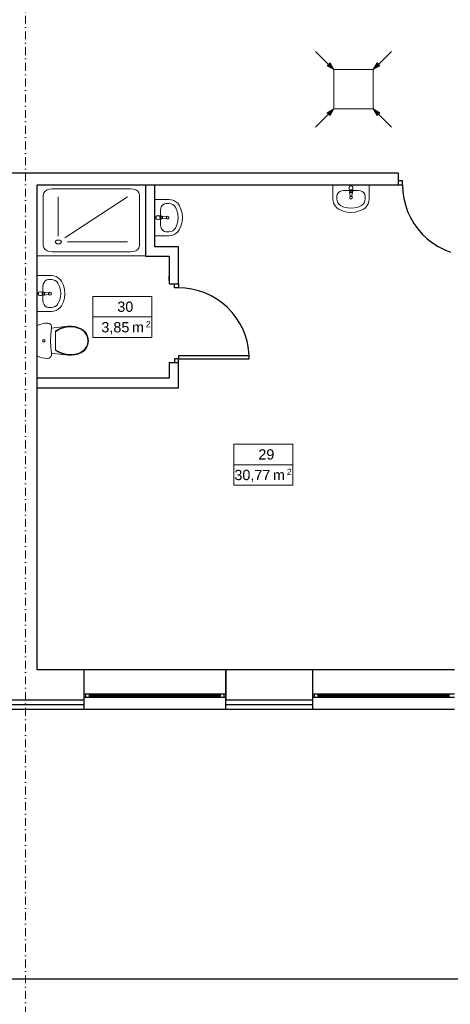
# Model space of a CAD drawing. Header units: millimetres. Extents: x -25785 to 64215, y 1802 to 45092.
# Tile 5 of 53: x -3077 to 2392, y 16676 to 29199. Entities that reach past the tile are written whole.
import ezdxf
from ezdxf.enums import TextEntityAlignment as Align

# ---------------------------------------------------------------- set-up
doc = ezdxf.new("R2010")
doc.units = ezdxf.units.MM
doc.header["$MEASUREMENT"] = 0
doc.linetypes.add('DASHDOTX2', pattern=[2, 1, -0.5, 0, -0.5])
for name, color, linetype, lineweight in [('2D - Rysunki i Obrazki_Nr_pióra__4', 84, 'Continuous', 13), ('GA Opis pomieszczeń', 7, 'Continuous', 15), ('Osie', 6, 'DASHDOTX2', 15), ('went grawita', 150, 'Continuous', 13)]:
    doc.layers.add(name, color=color, linetype=linetype, lineweight=lineweight)
for name, color, linetype in [('Cienka', 8, 'Continuous'), ('Stolarka', 4, 'Continuous'), ('Ściany', 2, 'Continuous')]:
    doc.layers.add(name, color=color, linetype=linetype)
doc.styles.add('ARIAL', font='arial.ttf')
doc.linetypes.add('BATTING', pattern='A,0.0001,-0.1,[134,ltypeshp.shx,S=0.1,R=0,X=-0.1,Y=0],-0.2,[134,ltypeshp.shx,S=0.1,R=180,X=0.1,Y=0],-0.1', length=0.4001)

# ---------------------------------------------------------------- blocks, each defined once
blk = doc.blocks.new('opis_pom')
for p, q in [((-57.55, 20), (-0.17, 20)), ((-57.55, -20), (-57.55, 20)), ((-57.55, -20), (-0.17, -20))]:
    blk.add_line(p, q)
at = {"ltscale": 10}
for p, q in [((-0.17, -20), (-0.17, 20)), ((-57.55, 0), (-0.17, 0))]:
    blk.add_line(p, q, dxfattribs=at)
at = {"ltscale": 20, "style": 'ARIAL'}
for s, height, p in [('m', 10, (-7.86, -5)), ('2', 6, (-1.36, -4))]:
    blk.add_text(s, height=height, dxfattribs=at).set_placement(p, align=Align.TOP_RIGHT)
at = {"ltscale": 10, "width": 0.7}
blk.add_attdef('NUMER_POM', text='', height=10, dxfattribs=at).set_placement((-80.09, 2), align=Align.BOTTOM_RIGHT)
blk.add_attdef('POWIERZCHNIA', text='', height=10, dxfattribs=at).set_placement((-103.39, -5), align=Align.TOP_LEFT)

msp = doc.modelspace()

# ---------------------------------------------------------------- hatches: boundary and pattern name
at = {"layer": 'went grawita', "linetype": 'Continuous'}
for points in [[(912.97525, 28564.30973), (829.32363, 28612.60601), (864.67897, 28647.96135)], [(1412.97525, 28564.30973), (1496.62686, 28612.60601), (1461.27153, 28647.96135)], [(912.97525, 28064.30973), (829.32363, 28016.01346), (864.67897, 27980.65812)], [(1412.97525, 28064.30973), (1496.62686, 28016.01346), (1461.27153, 27980.65812)]]:
    msp.add_hatch(color=256, dxfattribs=at).paths.add_polyline_path(points)

# ---------------------------------------------------------------- linework, layer by layer
at = {"layer": '2D - Rysunki i Obrazki_Nr_pióra__4', "linetype": 'Continuous', "flags": 128}
for points in [[(-1479.22975, 27098.37526), (-2855.10223, 27098.37526)], [(-2855.10223, 27098.37526), (-2855.10223, 26196.65891)], [(-1479.22975, 26196.65891), (-1479.22975, 27098.37526)], [(899.87389, 27098.37526), (899.87389, 26920.5667)], [(1361.29338, 27098.37526), (899.87389, 27098.37526)], [(1111.54172, 27077.18956), (1107.3172, 27064.51597)], [(1111.54172, 27077.18956), (1107.3172, 27064.51597)], [(1107.3172, 27060.22839), (1107.3172, 27064.51597)], [(1107.3172, 27064.51597), (1107.3172, 27051.77933)], [(1111.54172, 27017.92004), (1107.3172, 27060.22839)], [(1124.27837, 27085.63862), (1111.54172, 27077.18956)], [(1124.27837, 27085.63862), (1111.54172, 27077.18956)], [(1136.95195, 27085.63862), (1124.27837, 27085.63862)], [(1136.95195, 27085.63862), (1124.27837, 27085.63862)], [(1149.62554, 27077.18956), (1136.95195, 27085.63862)], [(1149.62554, 27077.18956), (1136.95195, 27085.63862)], [(1153.91312, 27064.51597), (1149.62554, 27077.18956)], [(1153.91312, 27064.51597), (1149.62554, 27077.18956)], [(1153.91312, 27060.22839), (1153.91312, 27064.51597)], [(1153.91312, 27051.77933), (1153.91312, 27064.51597)], [(1153.91312, 27017.92004), (1153.91312, 27060.22839)], [(1361.29338, 27098.37526), (1361.29338, 26920.5667)], [(-2770.42249, 26996.73434), (-2778.87155, 26971.38716)], [(-2778.87155, 26323.647), (-2778.87155, 26971.38716)], [(-2753.46132, 27017.92004), (-2770.42249, 26996.73434)], [(-2728.05109, 27034.88121), (-2753.46132, 27017.92004)], [(-2698.41633, 27043.33027), (-2728.05109, 27034.88121)], [(-2664.55704, 27047.5548), (-2698.41633, 27043.33027)], [(-2664.55704, 27047.5548), (-1669.71189, 27047.5548)], [(-2588.38941, 26446.41057), (-2588.38941, 26945.97693)], [(-2503.70966, 26425.22487), (-1707.85876, 26945.97693)], [(-1635.8526, 27043.33027), (-1669.71189, 27047.5548)], [(-1601.99332, 27034.88121), (-1635.8526, 27043.33027)], [(-1576.58309, 27017.92004), (-1601.99332, 27034.88121)], [(-1563.9095, 26996.73434), (-1576.58309, 27017.92004)], [(-1555.46044, 26971.38716), (-1563.9095, 26996.73434)], [(-1555.46044, 26323.647), (-1555.46044, 26971.38716)], [(954.91887, 26975.54864), (950.69434, 26954.42599)], [(950.69434, 26954.42599), (950.69434, 26920.5667)], [(967.65551, 26996.73434), (954.91887, 26975.54864)], [(988.77816, 27013.69551), (967.65551, 26996.73434)], [(1014.18839, 27022.14457), (988.77816, 27013.69551)], [(1039.59862, 27026.3691), (1014.18839, 27022.14457)], [(1039.59862, 27026.3691), (1035.37409, 27022.14457)], [(1221.6317, 27026.3691), (1039.59862, 27026.3691)], [(1111.54172, 27017.92004), (1115.76625, 27009.47098)], [(1111.54172, 27017.92004), (1115.76625, 27009.47098)], [(1111.54172, 27009.47098), (1119.99078, 26954.42599)], [(1115.76625, 26945.97693), (1111.54172, 26937.52788)], [(1111.54172, 26937.52788), (1115.76625, 26929.01576)], [(1115.76625, 27034.88121), (1145.40101, 27034.88121)], [(1115.76625, 27022.14457), (1115.76625, 27034.88121)], [(1115.76625, 27034.88121), (1145.40101, 27034.88121)], [(1115.76625, 27022.14457), (1119.99078, 27009.47098)], [(1115.76625, 27009.47098), (1124.27837, 27001.02192)], [(1115.76625, 27009.47098), (1124.27837, 27001.02192)], [(1124.27837, 26950.20146), (1115.76625, 26945.97693)], [(1115.76625, 26929.01576), (1124.27837, 26920.5667)], [(1119.99078, 27009.47098), (1132.72742, 27009.47098)], [(1119.99078, 26954.42599), (1124.27837, 26950.20146)], [(1124.27837, 27001.02192), (1136.95195, 27001.02192)], [(1124.27837, 27001.02192), (1136.95195, 27001.02192)], [(1132.72742, 26954.42599), (1124.27837, 26950.20146)], [(1124.27837, 26950.20146), (1132.72742, 26945.97693)], [(1132.72742, 27009.47098), (1141.17648, 27009.47098)], [(1141.17648, 26950.20146), (1132.72742, 26954.42599)], [(1132.72742, 26945.97693), (1136.95195, 26950.20146)], [(1136.95195, 27001.02192), (1145.40101, 27009.47098)], [(1136.95195, 27001.02192), (1145.40101, 27009.47098)], [(1136.95195, 26950.20146), (1141.17648, 26954.42599)], [(1141.17648, 27009.47098), (1145.40101, 27022.14457)], [(1141.17648, 26954.42599), (1149.62554, 27009.47098)], [(1145.40101, 26945.97693), (1141.17648, 26950.20146)], [(1141.17648, 26920.5667), (1145.40101, 26929.01576)], [(1145.40101, 27034.88121), (1145.40101, 27022.14457)], [(1145.40101, 27009.47098), (1153.91312, 27017.92004)], [(1145.40101, 27009.47098), (1153.91312, 27017.92004)], [(1149.62554, 26937.52788), (1145.40101, 26945.97693)], [(1145.40101, 26929.01576), (1149.62554, 26937.52788)], [(1251.26646, 27022.14457), (1221.6317, 27026.3691)], [(1272.45216, 27013.69551), (1251.26646, 27022.14457)], [(1293.57481, 26996.73434), (1272.45216, 27013.69551)], [(1306.31145, 26975.54864), (1293.57481, 26996.73434)], [(1310.53598, 26954.42599), (1306.31145, 26975.54864)], [(1310.53598, 26954.42599), (1310.53598, 26920.5667)], [(-1360.69072, 26912.05459), (-1182.88217, 26912.05459)], [(-1360.69072, 26912.05459), (-1360.69072, 26450.6351)], [(-1284.52308, 26802.02767), (-1288.74761, 26772.39291)], [(-1276.01097, 26827.4379), (-1284.52308, 26802.02767)], [(-1259.11285, 26844.33602), (-1276.01097, 26827.4379)], [(-1237.92715, 26857.07266), (-1259.11285, 26844.33602)], [(-1216.74145, 26861.29719), (-1237.92715, 26857.07266)], [(-1216.74145, 26861.29719), (-1182.88217, 26861.29719)], [(-1149.02288, 26907.83006), (-1182.88217, 26912.05459)], [(-1157.53499, 26857.07266), (-1182.88217, 26861.29719)], [(-1132.12476, 26848.56055), (-1157.53499, 26857.07266)], [(-1119.38812, 26899.38101), (-1149.02288, 26907.83006)], [(-1115.16359, 26835.88696), (-1132.12476, 26848.56055)], [(-1094.04094, 26882.48289), (-1119.38812, 26899.38101)], [(-1098.26547, 26814.70126), (-1115.16359, 26835.88696)], [(-1081.3043, 26772.39291), (-1098.26547, 26814.70126)], [(-1068.56766, 26865.52172), (-1094.04094, 26882.48289)], [(-1051.66954, 26840.11149), (-1068.56766, 26865.52172)], [(-1030.5469, 26789.35408), (-1051.66954, 26840.11149)], [(899.87389, 26920.5667), (904.09841, 26886.70742)], [(904.09841, 26886.70742), (912.61053, 26857.07266)], [(912.61053, 26857.07266), (929.50864, 26831.66243)], [(929.50864, 26831.66243), (950.69434, 26806.2522)], [(950.69434, 26920.5667), (954.91887, 26895.15648)], [(950.69434, 26806.2522), (971.81699, 26789.35408)], [(954.91887, 26895.15648), (963.36793, 26869.74625)], [(963.36793, 26869.74625), (980.3291, 26852.84813)], [(980.3291, 26852.84813), (997.29027, 26835.88696)], [(997.29027, 26835.88696), (1039.59862, 26814.70126)], [(1039.59862, 26814.70126), (1086.1315, 26806.2522)], [(1086.1315, 26806.2522), (1132.72742, 26802.02767)], [(1124.27837, 26920.5667), (1132.72742, 26920.5667)], [(1132.72742, 26920.5667), (1141.17648, 26920.5667)], [(1132.72742, 26802.02767), (1175.03577, 26806.2522)], [(1175.03577, 26806.2522), (1221.6317, 26814.70126)], [(1221.6317, 26814.70126), (1263.94005, 26835.88696)], [(1263.94005, 26835.88696), (1285.12575, 26852.84813)], [(1285.12575, 26852.84813), (1297.79933, 26869.74625)], [(1289.35028, 26789.35408), (1314.76051, 26806.2522)], [(1297.79933, 26869.74625), (1306.31145, 26895.15648)], [(1306.31145, 26895.15648), (1310.53598, 26920.5667)], [(1314.76051, 26806.2522), (1331.72168, 26831.66243)], [(1331.72168, 26831.66243), (1348.61979, 26857.07266)], [(1348.61979, 26857.07266), (1357.06885, 26886.70742)], [(1357.06885, 26886.70742), (1361.29338, 26920.5667)], [(-1339.56807, 26700.38675), (-1348.01713, 26687.71317)], [(-1339.56807, 26700.38675), (-1348.01713, 26687.71317)], [(-1348.01713, 26687.71317), (-1348.01713, 26675.03958)], [(-1348.01713, 26687.71317), (-1348.01713, 26675.03958)], [(-1348.01713, 26675.03958), (-1339.56807, 26662.30294)], [(-1348.01713, 26675.03958), (-1339.56807, 26662.30294)], [(-1326.83143, 26708.89887), (-1339.56807, 26700.38675)], [(-1326.83143, 26704.67434), (-1339.56807, 26700.38675)], [(-1314.15784, 26704.67434), (-1326.83143, 26708.89887)], [(-1322.6069, 26704.67434), (-1326.83143, 26704.67434)], [(-1280.2355, 26704.67434), (-1322.6069, 26704.67434)], [(-1297.19667, 26670.752), (-1297.19667, 26696.22528)], [(-1297.19667, 26696.22528), (-1284.52308, 26696.22528)], [(-1297.19667, 26670.752), (-1297.19667, 26696.22528)], [(-1288.74761, 26772.39291), (-1288.74761, 26590.35983)], [(-1271.8495, 26691.9377), (-1284.52308, 26696.22528)], [(-1271.8495, 26700.38675), (-1280.2355, 26704.67434)], [(-1271.8495, 26700.38675), (-1280.2355, 26704.67434)], [(-1216.74145, 26691.9377), (-1271.8495, 26700.38675)], [(-1263.33738, 26687.71317), (-1271.8495, 26700.38675)], [(-1263.33738, 26687.71317), (-1271.8495, 26700.38675)], [(-1271.8495, 26683.48864), (-1271.8495, 26691.9377)], [(-1271.8495, 26670.752), (-1271.8495, 26683.48864)], [(-1271.8495, 26666.52747), (-1263.33738, 26675.03958)], [(-1271.8495, 26666.52747), (-1263.33738, 26675.03958)], [(-1263.33738, 26675.03958), (-1263.33738, 26687.71317)], [(-1263.33738, 26675.03958), (-1263.33738, 26687.71317)], [(-1212.51693, 26691.9377), (-1216.74145, 26683.48864)], [(-1212.51693, 26687.71317), (-1216.74145, 26691.9377)], [(-1216.74145, 26683.48864), (-1212.51693, 26675.03958)], [(-1216.74145, 26670.752), (-1212.51693, 26675.03958)], [(-1208.2924, 26696.22528), (-1212.51693, 26691.9377)], [(-1208.2924, 26683.48864), (-1212.51693, 26687.71317)], [(-1212.51693, 26675.03958), (-1208.2924, 26683.48864)], [(-1212.51693, 26675.03958), (-1208.2924, 26666.52747)], [(-1199.84334, 26700.38675), (-1208.2924, 26696.22528)], [(-1191.39428, 26696.22528), (-1199.84334, 26700.38675)], [(-1182.88217, 26691.9377), (-1191.39428, 26696.22528)], [(-1191.39428, 26666.52747), (-1182.88217, 26675.03958)], [(-1182.88217, 26683.48864), (-1182.88217, 26691.9377)], [(-1182.88217, 26675.03958), (-1182.88217, 26683.48864)], [(-1068.56766, 26730.08457), (-1081.3043, 26772.39291)], [(-1064.40619, 26683.48864), (-1068.56766, 26730.08457)], [(-1068.56766, 26636.89271), (-1064.40619, 26683.48864)], [(-1013.58573, 26738.53362), (-1030.5469, 26789.35408)], [(-1009.3612, 26683.48864), (-1013.58573, 26738.53362)], [(-1013.58573, 26628.44365), (-1009.3612, 26683.48864)], [(971.81699, 26789.35408), (1022.63745, 26768.16838)], [(1022.63745, 26768.16838), (1077.68244, 26751.20721)], [(1077.68244, 26751.20721), (1132.72742, 26746.98268)], [(1132.72742, 26746.98268), (1183.54788, 26751.20721)], [(1183.54788, 26751.20721), (1238.59287, 26768.16838)], [(1238.59287, 26768.16838), (1289.35028, 26789.35408)], [(-1339.56807, 26662.30294), (-1326.83143, 26658.07841)], [(-1339.56807, 26662.30294), (-1326.83143, 26658.07841)], [(-1322.6069, 26658.07841), (-1326.83143, 26658.07841)], [(-1326.83143, 26658.07841), (-1314.15784, 26658.07841)], [(-1280.2355, 26662.30294), (-1322.6069, 26658.07841)], [(-1284.52308, 26670.752), (-1297.19667, 26670.752)], [(-1288.74761, 26590.35983), (-1292.97214, 26586.1353)], [(-1288.74761, 26590.35983), (-1284.52308, 26564.9496)], [(-1284.52308, 26670.752), (-1271.8495, 26670.752)], [(-1284.52308, 26564.9496), (-1276.01097, 26539.53937)], [(-1280.2355, 26662.30294), (-1271.8495, 26666.52747)], [(-1280.2355, 26662.30294), (-1271.8495, 26666.52747)], [(-1271.8495, 26666.52747), (-1216.74145, 26670.752)], [(-1208.2924, 26666.52747), (-1199.84334, 26666.52747)], [(-1199.84334, 26666.52747), (-1191.39428, 26666.52747)], [(-1098.26547, 26548.05148), (-1081.3043, 26590.35983)], [(-1081.3043, 26590.35983), (-1068.56766, 26636.89271)], [(-1051.66954, 26526.86578), (-1030.5469, 26573.39866)], [(-1030.5469, 26573.39866), (-1013.58573, 26628.44365)], [(-1360.69072, 26450.6351), (-1182.88217, 26450.6351)], [(-1276.01097, 26539.53937), (-1259.11285, 26518.41673)], [(-1259.11285, 26518.41673), (-1237.92715, 26505.68009)], [(-1237.92715, 26505.68009), (-1216.74145, 26501.45556)], [(-1216.74145, 26501.45556), (-1182.88217, 26501.45556)], [(-1182.88217, 26501.45556), (-1157.53499, 26505.68009)], [(-1182.88217, 26450.6351), (-1149.02288, 26454.85963)], [(-1157.53499, 26505.68009), (-1132.12476, 26514.1922)], [(-1149.02288, 26454.85963), (-1119.38812, 26463.37174)], [(-1132.12476, 26514.1922), (-1115.16359, 26531.09031)], [(-1119.38812, 26463.37174), (-1094.04094, 26480.26986)], [(-1115.16359, 26531.09031), (-1098.26547, 26548.05148)], [(-1094.04094, 26480.26986), (-1068.56766, 26501.45556)], [(-1068.56766, 26501.45556), (-1051.66954, 26526.86578)], [(-2778.87155, 26323.647), (-2770.42249, 26298.23678)], [(-2770.42249, 26298.23678), (-2753.46132, 26277.11413)], [(-2618.02417, 26387.14105), (-2626.47322, 26374.46746)], [(-2626.47322, 26374.46746), (-2618.02417, 26361.73082)], [(-2605.28753, 26395.59011), (-2618.02417, 26387.14105)], [(-2618.02417, 26361.73082), (-2605.28753, 26349.05723)], [(-2588.38941, 26395.59011), (-2605.28753, 26395.59011)], [(-2605.28753, 26349.05723), (-2588.38941, 26349.05723)], [(-2567.20371, 26395.59011), (-2588.38941, 26395.59011)], [(-2588.38941, 26349.05723), (-2567.20371, 26349.05723)], [(-2554.46707, 26387.14105), (-2567.20371, 26395.59011)], [(-2567.20371, 26349.05723), (-2554.46707, 26361.73082)], [(-2546.01801, 26374.46746), (-2554.46707, 26387.14105)], [(-2554.46707, 26361.73082), (-2546.01801, 26374.46746)], [(-2469.85037, 26374.46746), (-1707.85876, 26374.46746)], [(-1576.58309, 26277.11413), (-1563.9095, 26298.23678)], [(-1563.9095, 26298.23678), (-1555.46044, 26323.647)], [(-2855.10223, 26196.65891), (-1479.22975, 26196.65891)], [(-2753.46132, 26277.11413), (-2728.05109, 26260.15296)], [(-2728.05109, 26260.15296), (-2698.41633, 26251.7039)], [(-2698.41633, 26251.7039), (-2664.55704, 26247.47937)], [(-2664.55704, 26247.47937), (-1669.71189, 26247.47937)], [(-1669.71189, 26247.47937), (-1635.8526, 26251.7039)], [(-1635.8526, 26251.7039), (-1601.99332, 26260.15296)], [(-1601.99332, 26260.15296), (-1576.58309, 26277.11413)], [(-2855.10223, 25946.90725), (-2673.06915, 25946.90725)], [(-2855.10223, 25946.90725), (-2855.10223, 25485.48776)], [(-2643.4344, 25942.61967), (-2673.06915, 25946.90725)], [(-2613.79964, 25934.17061), (-2643.4344, 25942.61967)], [(-2588.38941, 25917.2725), (-2613.79964, 25934.17061)], [(-2778.87155, 25836.81728), (-2783.09608, 25807.18252)], [(-2783.09608, 25807.18252), (-2783.09608, 25625.14944)], [(-2766.19796, 25858.00298), (-2778.87155, 25836.81728)], [(-2753.46132, 25879.12563), (-2766.19796, 25858.00298)], [(-2732.27562, 25891.86227), (-2753.46132, 25879.12563)], [(-2711.15297, 25896.0868), (-2732.27562, 25891.86227)], [(-2711.15297, 25896.0868), (-2673.06915, 25896.0868)], [(-2651.88345, 25891.86227), (-2673.06915, 25896.0868)], [(-2626.47322, 25883.41321), (-2651.88345, 25891.86227)], [(-2605.28753, 25870.67657), (-2626.47322, 25883.41321)], [(-2592.61394, 25849.49087), (-2605.28753, 25870.67657)], [(-2571.42824, 25807.18252), (-2592.61394, 25849.49087)], [(-2562.97918, 25896.0868), (-2588.38941, 25917.2725)], [(-2558.75465, 25760.64964), (-2571.42824, 25807.18252)], [(-2546.01801, 25874.9011), (-2562.97918, 25896.0868)], [(-2520.60778, 25824.14369), (-2546.01801, 25874.9011)], [(-2507.93419, 25769.0987), (-2520.60778, 25824.14369)], [(-2833.91653, 25735.23942), (-2842.36559, 25722.50277)], [(-2842.36559, 25722.50277), (-2842.36559, 25709.82919)], [(-2842.36559, 25709.82919), (-2833.91653, 25697.09255)], [(-2833.91653, 25735.23942), (-2838.14106, 25722.50277)], [(-2838.14106, 25722.50277), (-2838.14106, 25709.82919)], [(-2838.14106, 25709.82919), (-2833.91653, 25697.09255)], [(-2821.24295, 25739.46394), (-2833.91653, 25735.23942)], [(-2821.24295, 25739.46394), (-2833.91653, 25735.23942)], [(-2833.91653, 25697.09255), (-2821.24295, 25692.93107)], [(-2833.91653, 25697.09255), (-2821.24295, 25692.93107)], [(-2812.73083, 25739.46394), (-2821.24295, 25739.46394)], [(-2808.50631, 25739.46394), (-2821.24295, 25739.46394)], [(-2812.73083, 25692.93107), (-2821.24295, 25692.93107)], [(-2821.24295, 25692.93107), (-2808.50631, 25692.93107)], [(-2774.64702, 25735.23942), (-2812.73083, 25739.46394)], [(-2774.64702, 25697.09255), (-2812.73083, 25692.93107)], [(-2791.60819, 25701.31707), (-2791.60819, 25730.95183)], [(-2791.60819, 25730.95183), (-2774.64702, 25730.95183)], [(-2791.60819, 25701.31707), (-2791.60819, 25730.95183)], [(-2774.64702, 25701.31707), (-2791.60819, 25701.31707)], [(-2761.91038, 25730.95183), (-2774.64702, 25735.23942)], [(-2761.91038, 25730.95183), (-2774.64702, 25735.23942)], [(-2766.19796, 25726.79036), (-2774.64702, 25730.95183)], [(-2774.64702, 25701.31707), (-2766.19796, 25705.60466)], [(-2774.64702, 25697.09255), (-2761.91038, 25701.31707)], [(-2774.64702, 25697.09255), (-2761.91038, 25701.31707)], [(-2711.15297, 25726.79036), (-2766.19796, 25735.23942)], [(-2761.91038, 25718.27825), (-2766.19796, 25726.79036)], [(-2766.19796, 25705.60466), (-2761.91038, 25718.27825)], [(-2766.19796, 25697.09255), (-2711.15297, 25705.60466)], [(-2757.7489, 25722.50277), (-2761.91038, 25730.95183)], [(-2757.7489, 25722.50277), (-2761.91038, 25730.95183)], [(-2761.91038, 25701.31707), (-2757.7489, 25709.82919)], [(-2761.91038, 25701.31707), (-2757.7489, 25709.82919)], [(-2757.7489, 25709.82919), (-2757.7489, 25722.50277)], [(-2757.7489, 25709.82919), (-2757.7489, 25722.50277)], [(-2706.92844, 25726.79036), (-2711.15297, 25718.27825)], [(-2706.92844, 25722.50277), (-2711.15297, 25726.79036)], [(-2711.15297, 25718.27825), (-2706.92844, 25705.60466)], [(-2711.15297, 25705.60466), (-2706.92844, 25709.82919)], [(-2702.64086, 25730.95183), (-2706.92844, 25726.79036)], [(-2702.64086, 25718.27825), (-2706.92844, 25722.50277)], [(-2706.92844, 25709.82919), (-2702.64086, 25718.27825)], [(-2706.92844, 25705.60466), (-2702.64086, 25701.31707)], [(-2694.1918, 25735.23942), (-2702.64086, 25730.95183)], [(-2702.64086, 25701.31707), (-2694.1918, 25697.09255)], [(-2681.51821, 25730.95183), (-2694.1918, 25735.23942)], [(-2694.1918, 25697.09255), (-2681.51821, 25701.31707)], [(-2677.29368, 25726.79036), (-2681.51821, 25730.95183)], [(-2681.51821, 25701.31707), (-2677.29368, 25705.60466)], [(-2673.06915, 25718.27825), (-2677.29368, 25726.79036)], [(-2677.29368, 25705.60466), (-2673.06915, 25718.27825)], [(-2571.42824, 25625.14944), (-2558.75465, 25671.74537)], [(-2554.46707, 25718.27825), (-2558.75465, 25760.64964)], [(-2558.75465, 25671.74537), (-2554.46707, 25718.27825)], [(-2503.70966, 25718.27825), (-2507.93419, 25769.0987)], [(-2507.93419, 25663.23326), (-2503.70966, 25718.27825)], [(-2783.09608, 25625.14944), (-2787.32061, 25620.92491)], [(-2783.09608, 25625.14944), (-2778.87155, 25599.73921)], [(-2778.87155, 25599.73921), (-2766.19796, 25574.32898)], [(-2766.19796, 25574.32898), (-2753.46132, 25553.20633)], [(-2753.46132, 25553.20633), (-2732.27562, 25540.46969)], [(-2651.88345, 25540.46969), (-2626.47322, 25548.98181)], [(-2626.47322, 25548.98181), (-2605.28753, 25561.65539)], [(-2605.28753, 25561.65539), (-2592.61394, 25582.84109)], [(-2592.61394, 25582.84109), (-2571.42824, 25625.14944)], [(-2562.97918, 25536.24516), (-2546.01801, 25557.43086)], [(-2546.01801, 25557.43086), (-2520.60778, 25608.25132)], [(-2520.60778, 25608.25132), (-2507.93419, 25663.23326)], [(-2855.10223, 25485.48776), (-2673.06915, 25485.48776)], [(-2732.27562, 25540.46969), (-2711.15297, 25536.24516)], [(-2711.15297, 25536.24516), (-2673.06915, 25536.24516)], [(-2673.06915, 25536.24516), (-2651.88345, 25540.46969)], [(-2673.06915, 25485.48776), (-2643.4344, 25489.64924)], [(-2643.4344, 25489.64924), (-2613.79964, 25498.16135)], [(-2613.79964, 25498.16135), (-2588.38941, 25515.12252)], [(-2588.38941, 25515.12252), (-2562.97918, 25536.24516)], [(-2855.10223, 25307.67921), (-2821.24295, 25320.3528)], [(-2855.10223, 24922.42735), (-2855.10223, 25307.67921)], [(-2821.24295, 25320.3528), (-2791.60819, 25328.80185)], [(-2791.60819, 25328.80185), (-2757.7489, 25337.31397)], [(-2757.7489, 25337.31397), (-2723.82656, 25337.31397)], [(-2723.82656, 25337.31397), (-2702.64086, 25333.02638)], [(-2702.64086, 25333.02638), (-2681.51821, 25320.3528)], [(-2681.51821, 25320.3528), (-2673.06915, 25299.1671)], [(-2673.06915, 25273.81992), (-2461.40131, 25299.1671)], [(-2673.06915, 25299.1671), (-2673.06915, 25273.81992)], [(-2503.70966, 25290.71804), (-2461.40131, 25299.1671)], [(-2461.40131, 25299.1671), (-2419.02991, 25299.1671)], [(-2419.02991, 25299.1671), (-2376.72157, 25294.94257)], [(-2681.51821, 25193.3647), (-2685.74274, 25112.90949)], [(-2673.06915, 25273.81992), (-2681.51821, 25193.3647)], [(-2622.2487, 25239.96063), (-2584.16488, 25261.08328)], [(-2622.2487, 25227.22399), (-2584.16488, 25252.63422)], [(-2622.2487, 24990.14592), (-2622.2487, 25239.96063)], [(-2584.16488, 25261.08328), (-2546.01801, 25278.04445)], [(-2584.16488, 25252.63422), (-2546.01801, 25269.53234)], [(-2546.01801, 25278.04445), (-2503.70966, 25290.71804)], [(-2546.01801, 25269.53234), (-2503.70966, 25282.26898)], [(-2503.70966, 25282.26898), (-2461.40131, 25290.71804)], [(-2461.40131, 25290.71804), (-2419.02991, 25290.71804)], [(-2419.02991, 25290.71804), (-2376.72157, 25286.49351)], [(-2376.72157, 25294.94257), (-2334.35017, 25282.26898)], [(-2376.72157, 25286.49351), (-2338.63775, 25273.81992)], [(-2338.63775, 25273.81992), (-2300.49088, 25261.08328)], [(-2334.35017, 25282.26898), (-2296.26635, 25265.30781)], [(-2300.49088, 25261.08328), (-2262.40706, 25235.67305)], [(-2296.26635, 25265.30781), (-2258.18253, 25239.96063)], [(-2262.40706, 25235.67305), (-2236.99683, 25197.58923)], [(-2258.18253, 25239.96063), (-2228.54778, 25206.03829)], [(-2236.99683, 25197.58923), (-2215.81113, 25159.50541)], [(-2228.54778, 25206.03829), (-2211.5866, 25159.50541)], [(-2783.09608, 25121.35854), (-2787.32061, 25112.90949)], [(-2787.32061, 25112.90949), (-2783.09608, 25104.46043)], [(-2778.87155, 25125.64613), (-2783.09608, 25121.35854)], [(-2783.09608, 25104.46043), (-2778.87155, 25100.2359)], [(-2770.42249, 25129.87066), (-2778.87155, 25125.64613)], [(-2778.87155, 25100.2359), (-2770.42249, 25100.2359)], [(-2761.91038, 25125.64613), (-2770.42249, 25129.87066)], [(-2770.42249, 25100.2359), (-2761.91038, 25100.2359)], [(-2757.7489, 25121.35854), (-2761.91038, 25125.64613)], [(-2761.91038, 25100.2359), (-2757.7489, 25104.46043)], [(-2757.7489, 25112.90949), (-2757.7489, 25121.35854)], [(-2757.7489, 25104.46043), (-2757.7489, 25112.90949)], [(-2685.74274, 25112.90949), (-2681.51821, 25032.51732)], [(-2215.81113, 25070.60114), (-2236.99683, 25028.22974)], [(-2211.5866, 25066.37661), (-2228.54778, 25024.00521)], [(-2215.81113, 25159.50541), (-2211.5866, 25112.90949)], [(-2211.5866, 25112.90949), (-2215.81113, 25070.60114)], [(-2211.5866, 25159.50541), (-2203.13755, 25112.90949)], [(-2203.13755, 25112.90949), (-2211.5866, 25066.37661)], [(-2821.24295, 24905.46618), (-2855.10223, 24922.42735)], [(-2681.51821, 25032.51732), (-2673.06915, 24956.28663)], [(-2673.06915, 24930.8764), (-2681.51821, 24909.69071)], [(-2461.40131, 24930.8764), (-2673.06915, 24956.28663)], [(-2673.06915, 24956.28663), (-2673.06915, 24930.8764)], [(-2584.16488, 24977.47233), (-2622.2487, 24998.65803)], [(-2584.16488, 24969.02328), (-2622.2487, 24990.14592)], [(-2546.01801, 24960.51116), (-2584.16488, 24977.47233)], [(-2546.01801, 24952.0621), (-2584.16488, 24969.02328)], [(-2503.70966, 24947.83758), (-2546.01801, 24960.51116)], [(-2503.70966, 24939.32546), (-2546.01801, 24952.0621)], [(-2461.40131, 24939.32546), (-2503.70966, 24947.83758)], [(-2461.40131, 24930.8764), (-2503.70966, 24939.32546)], [(-2419.02991, 24939.32546), (-2461.40131, 24939.32546)], [(-2419.02991, 24930.8764), (-2461.40131, 24930.8764)], [(-2376.72157, 24943.61305), (-2419.02991, 24939.32546)], [(-2376.72157, 24935.16399), (-2419.02991, 24930.8764)], [(-2338.63775, 24952.0621), (-2376.72157, 24943.61305)], [(-2334.35017, 24943.61305), (-2376.72157, 24935.16399)], [(-2300.49088, 24969.02328), (-2338.63775, 24952.0621)], [(-2296.26635, 24960.51116), (-2334.35017, 24943.61305)], [(-2262.40706, 24994.37045), (-2300.49088, 24969.02328)], [(-2258.18253, 24985.92139), (-2296.26635, 24960.51116)], [(-2236.99683, 25028.22974), (-2262.40706, 24994.37045)], [(-2228.54778, 25024.00521), (-2258.18253, 24985.92139)], [(-2791.60819, 24897.01712), (-2821.24295, 24905.46618)], [(-2757.7489, 24892.79259), (-2791.60819, 24897.01712)], [(-2723.82656, 24888.56806), (-2757.7489, 24892.79259)], [(-2702.64086, 24892.79259), (-2723.82656, 24888.56806)], [(-2681.51821, 24909.69071), (-2702.64086, 24892.79259)]]:
    msp.add_lwpolyline(points, dxfattribs=at)
at = {"layer": 'Cienka', "linetype": 'BATTING', "ltscale": 150}
for p, q in [((-3557.82433, 20490.13936), (-2258.18253, 20490.13936)), ((-458.97437, 20490.13936), (645.8977, 20490.13936))]:
    msp.add_line(p, q, dxfattribs=at)
at = {"layer": 'Cienka', "linetype": 'Continuous', "flags": 128}
for points in [[(-3557.82433, 20430.86984), (-2258.18253, 20430.86984)], [(-458.97437, 20430.86984), (645.8977, 20430.86984)], [(-5301.92445, 17001.87607), (3676.96603, 17001.87607)]]:
    msp.add_lwpolyline(points, dxfattribs=at)
at = {"layer": 'Osie', "ltscale": 100}
msp.add_line((-3003.21297, 41255.70129), (-3003.21297, 5830.07652), dxfattribs=at)
at = {"layer": 'Stolarka', "linetype": 'Continuous', "flags": 128}
for points in [[(1784.62906, 27149.13266), (1733.87165, 27149.13266)], [(1733.87165, 27098.37526), (1784.62906, 27098.37526)], [(1784.62906, 27098.37526), (1784.62906, 27149.13266)], [(1784.62906, 27098.37526), (1788.91664, 27009.47098)], [(1788.91664, 27009.47098), (1801.59023, 26924.79123)], [(1801.59023, 26924.79123), (1822.77593, 26844.33602)], [(1822.77593, 26844.33602), (1848.18616, 26759.71932)], [(1848.18616, 26759.71932), (1886.26998, 26683.48864)], [(1886.26998, 26683.48864), (1928.57832, 26607.25795)], [(1928.57832, 26607.25795), (1979.39878, 26539.53937)], [(1979.39878, 26539.53937), (2034.44377, 26471.8208)], [(2034.44377, 26471.8208), (2097.93782, 26412.55128)], [(2097.93782, 26412.55128), (2165.65639, 26361.73082)], [(2165.65639, 26361.73082), (2237.5995, 26315.19795)], [(2237.5995, 26315.19795), (2313.83018, 26277.11413)], [(2313.83018, 26277.11413), (2394.22235, 26243.25484)], [(-1110.87601, 25787.06562), (-1110.87601, 25837.88608)], [(-1060.1186, 25837.88608), (-1060.1186, 25787.06562)], [(-1060.1186, 25787.06562), (-1110.87601, 25787.06562)], [(-975.43886, 25782.84109), (-1060.1186, 25787.06562)], [(-890.75911, 25770.1675), (-975.43886, 25782.84109)], [(-806.07936, 25748.98181), (-890.75911, 25770.1675)], [(-725.62415, 25723.57158), (-806.07936, 25748.98181)], [(-645.23198, 25685.48776), (-725.62415, 25723.57158)], [(-573.28888, 25643.11636), (-645.23198, 25685.48776)], [(-501.28272, 25592.35895), (-573.28888, 25643.11636)], [(-437.78867, 25537.31397), (-501.28272, 25592.35895)], [(-378.51916, 25473.81992), (-437.78867, 25537.31397)], [(-327.6987, 25406.03829), (-378.51916, 25473.81992)], [(-281.16582, 25334.09519), (-327.6987, 25406.03829)], [(-238.79442, 25257.8645), (-281.16582, 25334.09519)], [(-209.15966, 25177.47233), (-238.79442, 25257.8645)], [(-183.81249, 25092.79259), (-209.15966, 25177.47233)], [(-171.07585, 25008.17589), (-183.81249, 25092.79259)], [(-162.62679, 24923.49615), (-1060.1186, 24923.49615)], [(-1060.1186, 24923.49615), (-1060.1186, 24885.34928)], [(-162.62679, 24923.49615), (-171.07585, 25008.17589)], [(-162.62679, 24885.34928), (-162.62679, 24923.49615)], [(-1060.1186, 24885.34928), (-1110.87601, 24885.34928)], [(-1110.87601, 24885.34928), (-1110.87601, 24838.8164)], [(-1060.1186, 24838.8164), (-1060.1186, 24885.34928)], [(-1060.1186, 24885.34928), (-162.62679, 24885.34928)], [(-2258.18253, 20430.86984), (-2258.18253, 20930.37316)], [(-458.97437, 20930.37316), (-2258.18253, 20930.37316)], [(-2258.18253, 20549.40888), (-2258.18253, 20930.37316)], [(-458.97437, 20430.86984), (-458.97437, 20930.37316)], [(-458.97437, 20930.37316), (-458.97437, 20549.40888)], [(645.8977, 20430.86984), (645.8977, 20930.37316)], [(2445.04281, 20930.37316), (645.8977, 20930.37316)], [(645.8977, 20549.40888), (645.8977, 20930.37316)], [(-458.97437, 20621.35198), (-2258.18253, 20621.35198)], [(-458.97437, 20579.04364), (-2258.18253, 20579.04364)], [(-2236.99683, 20579.04364), (-2236.99683, 20621.35198)], [(-2190.46396, 20579.04364), (-2190.46396, 20621.35198)], [(-526.756, 20608.6784), (-2190.46396, 20608.6784)], [(-526.756, 20595.94176), (-2190.46396, 20595.94176)], [(-526.756, 20579.04364), (-526.756, 20621.35198)], [(-480.16007, 20579.04364), (-480.16007, 20621.35198)], [(-458.97437, 20545.18435), (-458.97437, 20549.40888)], [(2445.04281, 20621.35198), (645.8977, 20621.35198)], [(2445.04281, 20579.04364), (645.8977, 20579.04364)], [(667.02035, 20579.04364), (667.02035, 20621.35198)], [(713.61628, 20579.04364), (713.61628, 20621.35198)], [(2377.32423, 20608.6784), (713.61628, 20608.6784)], [(2377.32423, 20595.94176), (713.61628, 20595.94176)], [(2377.32423, 20579.04364), (2377.32423, 20621.35198)], [(-2258.18253, 20430.86984), (-458.97437, 20430.86984)], [(645.8977, 20430.86984), (2445.04281, 20430.86984)]]:
    msp.add_lwpolyline(points, dxfattribs=at)
at = {"layer": 'went grawita', "linetype": 'Continuous'}
for p, q in [((681.26193, 28796.02305), (847.0013, 28630.28368)), ((1644.68856, 28796.02305), (1478.94919, 28630.28368)), ((864.67897, 28647.96135), (829.32363, 28612.60601)), ((912.97525, 28564.30973), (829.32363, 28612.60601)), ((912.97525, 28564.30973), (864.67897, 28647.96135)), ((1412.97525, 28564.30973), (1461.27153, 28647.96135)), ((1412.97525, 28564.30973), (1496.62686, 28612.60601)), ((1461.27153, 28647.96135), (1496.62686, 28612.60601)), ((912.97525, 28064.30973), (829.32363, 28016.01346)), ((912.97525, 28064.30973), (864.67897, 27980.65812)), ((1412.97525, 28064.30973), (1461.27153, 27980.65812)), ((1412.97525, 28064.30973), (1496.62686, 28016.01346)), ((681.26193, 27832.59642), (847.0013, 27998.33579)), ((864.67897, 27980.65812), (829.32363, 28016.01346)), ((1461.27153, 27980.65812), (1496.62686, 28016.01346)), ((1644.68856, 27832.59642), (1478.94919, 27998.33579))]:
    msp.add_line(p, q, dxfattribs=at)
msp.add_lwpolyline([(912.97525, 28564.30973), (912.97525, 28064.30973), (1412.97525, 28064.30973), (1412.97525, 28564.30973), (912.97525, 28564.30973)], dxfattribs=at)
at = {"layer": 'Ściany', "linetype": 'Continuous'}
for p, q in [((-1178.65764, 25838.8164), (-1060.1186, 25838.8164)), ((-1178.65764, 24838.8164), (-1060.1186, 24838.8164))]:
    msp.add_line(p, q, dxfattribs=at)
at = {"layer": 'Ściany', "linetype": 'Continuous', "flags": 128}
for points in [[(1733.87165, 27246.54905), (-4789.68449, 27246.54905)], [(1733.87165, 27098.37526), (1733.87165, 27246.54905)], [(-2855.10223, 27098.37526), (1733.87165, 27098.37526)], [(-2855.10223, 20930.37316), (-2855.10223, 27098.37526)], [(-1479.22975, 27098.37526), (-1479.22975, 26192.43438)], [(-1360.69072, 26310.97342), (-1360.69072, 27098.37526)], [(-1060.1186, 26310.97342), (-1360.69072, 26310.97342)], [(-1060.1186, 25838.8164), (-1060.1186, 26310.97342)], [(-1479.22975, 26192.43438), (-1178.65764, 26192.43438)], [(-1178.65764, 26192.43438), (-1178.65764, 25838.8164)], [(-1178.65764, 25883.41321), (-1178.65764, 25938.39514)], [(-1178.65764, 24838.8164), (-1178.65764, 24638.8164)], [(-1060.1186, 24516.05284), (-1060.1186, 24838.8164)], [(-1178.65764, 24638.8164), (-2855.10223, 24638.8164)], [(-2855.10223, 24516.05284), (-1060.1186, 24516.05284)], [(-2258.18253, 20930.37316), (-2855.10223, 20930.37316)], [(645.8977, 20930.37316), (-458.97437, 20930.37316)], [(-3557.82433, 20549.40888), (-2258.18253, 20549.40888)], [(-458.97437, 20549.40888), (645.8977, 20549.40888)]]:
    msp.add_lwpolyline(points, dxfattribs=at)

# ---------------------------------------------------------------- block references
at = {"layer": 'GA Opis pomieszczeń'}
ref = msp.add_blockref('opis_pom', (-1396.58984, 25417.70572), dxfattribs=dict(at, xscale=13.07591999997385, yscale=13.07592000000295, zscale=13.07592000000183))
ref.add_attrib('NUMER_POM', '30', dxfattribs={"layer": '0', "ltscale": 10, "height": 130.7592, "style": 'ARIAL'}).set_placement((-1634.25024, 25443.85756), align=Align.BOTTOM_RIGHT)
ref.add_attrib('POWIERZCHNIA', '3,85', dxfattribs={"layer": '0', "ltscale": 10, "height": 130.7592, "style": 'ARIAL'}).set_placement((-1684.26008, 25352.32612), align=Align.TOP_RIGHT)
ref = msp.add_blockref('opis_pom', (394.58264, 23538.75762), dxfattribs=dict(at, xscale=13.07591999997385, yscale=13.07592000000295, zscale=13.07592000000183))
ref.add_attrib('NUMER_POM', '29', dxfattribs={"layer": '0', "ltscale": 10, "height": 130.7592, "style": 'ARIAL'}).set_placement((156.92224, 23564.90946), align=Align.BOTTOM_RIGHT)
ref.add_attrib('POWIERZCHNIA', '30,77', dxfattribs={"layer": '0', "ltscale": 10, "height": 130.7592, "style": 'ARIAL'}).set_placement((106.9124, 23473.37802), align=Align.TOP_RIGHT)

doc.saveas('drawing.dxf')
